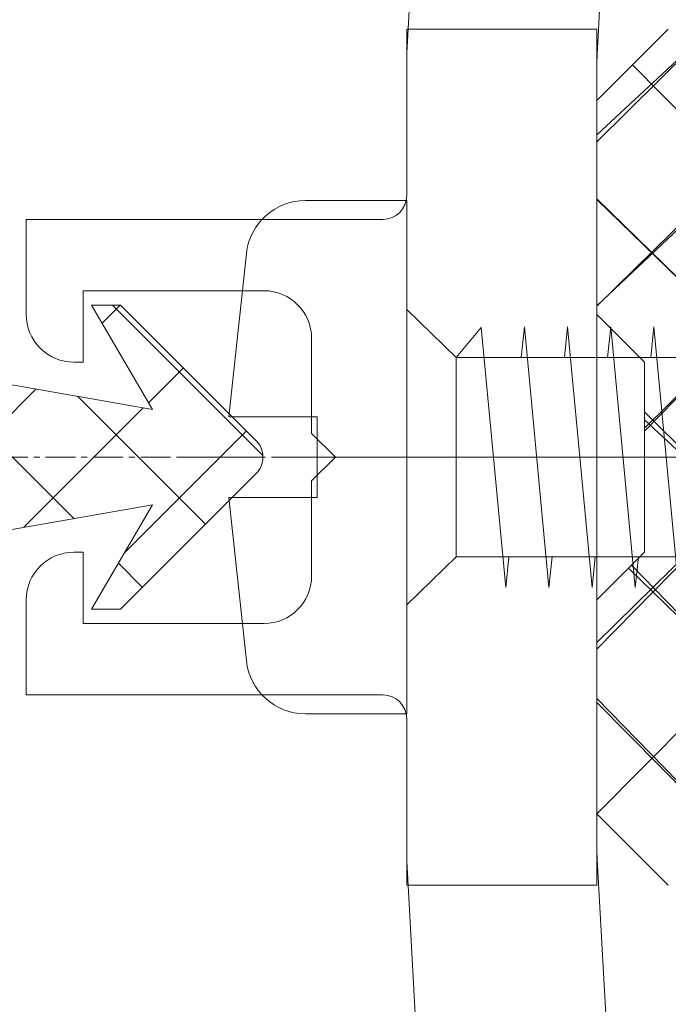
# Model space of a CAD drawing. Header units: inches. Extents: x -647532 to 3008597, y -136987 to 2557681.
# Tile 143 of 153: x 50072 to 50086, y 52551 to 52572. Entities that reach past the tile are written whole.
import ezdxf

# ---------------------------------------------------------------- set-up
doc = ezdxf.new("R2010")
doc.units = ezdxf.units.IN
doc.header["$MEASUREMENT"] = 0
doc.linetypes.add('BIAL-IT1I-KGD-001-IN-DWG-141 LEVEL 2 - OVERALL FIRE EXIT PLAN$0$CENTER', pattern=[2, 1.25, -0.25, 0.25, -0.25])
doc.layers.add('ARCH', color=8, linetype='Continuous')
doc.layers.add('YD-EXTERNAL 1', color=8, linetype='Continuous', lineweight=5)

# ---------------------------------------------------------------- blocks, each defined once
blk = doc.blocks.new('BIAL-IT1I-KGD-001-IN-DWG-141 LEVEL 2 - OVERALL FIRE EXIT PLAN$0$TYPE 2')
at = {"lineweight": -3, "ltscale": 1000}
h = blk.add_hatch(dxfattribs=at)
h.set_pattern_fill('ANSI37', color=256, scale=20, angle=-90.00000000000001, style=0)
h.set_pattern_definition([(315, (-27377983.44784665, 26829446.45019761), (1.767766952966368, 1.767766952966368), []), (44.99999999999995, (-27377983.44784665, 26829446.45019761), (-1.767766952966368, 1.767766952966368), [])])
edge = h.paths.add_edge_path()
edge.add_line((63.5001831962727, 124.5619116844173), (64.50018314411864, 124.5619116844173))
edge.add_ellipse((64.50018314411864, 125.0619116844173), major_axis=(0.3535533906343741, -0.3535533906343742), ratio=0.9999999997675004, start_angle=314.9999999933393, end_angle=494.9999999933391)
edge.add_line((64.50018314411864, 125.5619116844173), (67.00018314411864, 125.5619116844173))
edge.add_ellipse((67.00018314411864, 125.0619116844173), major_axis=(0.3535533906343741, -0.3535533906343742), ratio=0.9999999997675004, start_angle=134.9999999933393, end_angle=314.9999999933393)
edge.add_line((67.00018314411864, 124.5619116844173), (67.50018313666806, 124.5619116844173))
edge.add_ellipse((69.00018313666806, 124.5619116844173), major_axis=(1.060660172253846, 1.060660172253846), ratio=0.9999999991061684, start_angle=134.9999999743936, end_angle=225.0000000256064)
edge.add_line((69.00018313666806, 123.0619116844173), (71.00018313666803, 123.0619116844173))
edge.add_ellipse((71.00018313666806, 124.5619116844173), major_axis=(1.060660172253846, -1.060660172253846), ratio=0.999999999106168, start_angle=314.9999999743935, end_angle=405.0000000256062)
edge.add_line((72.50018313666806, 124.5619116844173), (73.00018314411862, 124.5619116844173))
edge.add_ellipse((73.00018314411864, 125.0619116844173), major_axis=(0.3535533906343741, -0.3535533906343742), ratio=0.9999999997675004, start_angle=314.9999999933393, end_angle=494.9999999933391)
edge.add_line((73.00018314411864, 125.5619116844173), (75.50018313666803, 125.5619116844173))
edge.add_ellipse((75.50018313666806, 125.0619116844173), major_axis=(0.3535533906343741, -0.3535533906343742), ratio=0.9999999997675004, start_angle=134.9999999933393, end_angle=314.9999999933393)
edge.add_line((75.50018313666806, 124.5619116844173), (76.50018313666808, 124.5619116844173))
edge.add_line((76.50018313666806, 124.5619116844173), (76.50018312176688, 120.5619116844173))
edge.add_line((76.5001831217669, 120.5619116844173), (74.98688907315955, 120.5619116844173))
edge.add_ellipse((74.98688907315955, 120.0619116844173), major_axis=(0.3535533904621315, -0.3535533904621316), ratio=1, start_angle=135, end_angle=255.0000000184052)
edge.add_line((74.55387637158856, 119.8119116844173), (75.85291448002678, 117.5619116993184))
edge.add_line((75.85291448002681, 117.5619116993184), (74.1431920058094, 117.5619116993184))
edge.add_line((74.1431920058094, 117.5619116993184), (73.02505196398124, 119.545249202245))
edge.add_ellipse((72.14896168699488, 119.0631021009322), major_axis=(0.7071067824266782, -0.7071067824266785), ratio=0.9999999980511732, start_angle=73.82572674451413, end_angle=209.2398824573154)
edge.add_line((71.18655439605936, 119.334712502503), (70.66745572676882, 117.5619116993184))
edge.add_line((70.66745572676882, 117.5619116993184), (69.3259736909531, 117.5619116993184))
edge.add_line((69.3259736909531, 117.5619116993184), (68.98239804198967, 118.6940810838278))
edge.add_ellipse((68.50018309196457, 118.5619117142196), major_axis=(0.3535533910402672, 0.3535533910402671), ratio=0.9999999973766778, start_angle=-29.67233578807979, end_angle=119.6723666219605)
edge.add_line((68.01796807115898, 118.6940808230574), (67.67439251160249, 117.5619116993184))
edge.add_line((67.67439251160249, 117.5619116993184), (66.32597370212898, 117.5619116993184))
edge.add_line((66.32597370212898, 117.5619116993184), (65.9823981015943, 118.6940809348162))
edge.add_ellipse((65.50018311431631, 118.561911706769), major_axis=(0.3535533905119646, 0.3535533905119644), ratio=0.999999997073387, start_angle=-29.67235256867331, end_angle=119.6723608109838)
edge.add_line((65.01796810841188, 118.6940808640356), (64.67439251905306, 117.5619116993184))
edge.add_line((64.67439251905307, 117.5619116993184), (63.5001831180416, 117.5619116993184))
edge.add_line((63.5001831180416, 117.5619116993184), (63.50018319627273, 124.5619116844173))
edge = h.paths.add_edge_path()
edge.add_line((63.5001831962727, 136.5619116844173), (65.0001831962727, 136.5619116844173))
edge.add_line((65.0001831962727, 136.5619116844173), (66.0001831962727, 135.5619116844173))
edge.add_line((66.0001831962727, 135.5619116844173), (68.5001831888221, 135.5619116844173))
edge.add_line((68.50018318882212, 135.5619116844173), (69.50018318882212, 134.5619116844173))
edge.add_line((69.50018318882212, 134.5619116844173), (69.50018318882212, 133.577283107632))
edge.add_ellipse((70.50018317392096, 131.5617186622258), major_axis=(1.590990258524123, -1.590990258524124), ratio=0.9999999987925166, start_angle=161.3877995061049, end_angle=405.0000000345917)
edge.add_line((72.75018317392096, 131.5617186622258), (72.75018317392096, 132.5617186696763))
edge.add_line((72.75018317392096, 132.5617186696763), (76.50018317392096, 132.5617186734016))
edge.add_line((76.50018317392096, 132.5617186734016), (76.50018317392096, 131.5617186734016))
edge.add_line((76.50018317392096, 131.5617186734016), (91.50018322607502, 131.5617186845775))
edge.add_ellipse((91.50018322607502, 130.0617186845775), major_axis=(1.060660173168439, -1.06066017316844), ratio=0.9999999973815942, start_angle=44.9999997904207, end_angle=134.9999999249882, ccw=False)
edge.add_line((93.00018322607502, 130.0617186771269), (93.0001832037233, 124.0617186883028))
edge.add_ellipse((94.00018320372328, 124.0617186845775), major_axis=(0.7071067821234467, 0.7071067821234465), ratio=0.9999999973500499, start_angle=134.9999999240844, end_angle=225.000000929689)
edge.add_line((94.00018321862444, 123.0617186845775), (94.00018323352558, 114.5617186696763))
edge.add_ellipse((94.0001832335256, 114.0617186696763), major_axis=(0.3535533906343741, -0.3535533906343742), ratio=0.9999999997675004, start_angle=134.9999999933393, end_angle=314.9999999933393)
edge.add_line((94.0001832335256, 113.5617186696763), (97.0001831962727, 113.5617186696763))
edge.add_ellipse((97.0001831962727, 115.5617186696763), major_axis=(1.414213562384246, -1.414213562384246), ratio=0.999999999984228, start_angle=314.9999999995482, end_angle=404.9999997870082)
edge.add_line((99.0001831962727, 115.5617186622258), (99.00018320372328, 117.5617187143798))
edge.add_line((99.00018320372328, 117.5617187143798), (97.00018320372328, 117.5617187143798))
edge.add_ellipse((97.00018320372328, 118.0617187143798), major_axis=(0.3535533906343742, 0.3535533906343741), ratio=0.9999999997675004, start_angle=45.000000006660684, end_angle=225.0000000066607, ccw=False)
edge.add_line((97.00018320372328, 118.5617187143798), (99.00018320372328, 118.5617187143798))
edge.add_line((99.00018320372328, 118.5617187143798), (99.00018320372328, 120.5617187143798))
edge.add_line((99.00018320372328, 120.5617187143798), (97.00018320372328, 120.5617187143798))
edge.add_ellipse((97.00018320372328, 121.0617187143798), major_axis=(0.3535533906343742, 0.3535533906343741), ratio=0.9999999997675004, start_angle=45.000000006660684, end_angle=225.0000000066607, ccw=False)
edge.add_line((97.00018320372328, 121.5617187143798), (99.00018320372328, 121.5617187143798))
edge.add_line((99.00018320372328, 121.5617187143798), (99.00018320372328, 122.5617187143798))
edge.add_ellipse((100.0001832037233, 122.5617187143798), major_axis=(0.7071067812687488, -0.7071067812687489), ratio=0.9999999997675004, start_angle=45.000000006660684, end_angle=225.0000000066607, ccw=False)
edge.add_line((101.0001832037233, 122.5617187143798), (101.0001832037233, 121.5617187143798))
edge.add_line((101.0001832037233, 121.5617187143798), (103.0001832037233, 121.5617187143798))
edge.add_ellipse((103.0001832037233, 121.0617187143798), major_axis=(0.3535533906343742, 0.3535533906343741), ratio=0.9999999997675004, start_angle=-134.9999999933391, end_angle=45.000000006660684, ccw=False)
edge.add_line((103.0001832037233, 120.5617187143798), (101.0001832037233, 120.5617187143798))
edge.add_line((101.0001832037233, 120.5617187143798), (101.0001832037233, 118.5617187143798))
edge.add_line((101.0001832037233, 118.5617187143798), (103.0001832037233, 118.5617187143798))
edge.add_ellipse((103.0001832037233, 118.0617187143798), major_axis=(0.3535533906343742, 0.3535533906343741), ratio=0.9999999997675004, start_angle=-134.9999999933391, end_angle=45.000000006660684, ccw=False)
edge.add_line((103.0001832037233, 117.5617187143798), (101.0001832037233, 117.5617187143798))
edge.add_line((101.0001832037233, 117.5617187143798), (101.0001832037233, 115.5617186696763))
edge.add_ellipse((103.0001832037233, 115.5617186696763), major_axis=(1.414213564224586, -1.414213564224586), ratio=0.9999999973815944, start_angle=225.0000000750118, end_angle=314.9999999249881)
edge.add_line((103.0001832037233, 113.5617186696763), (106.0001832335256, 113.5617186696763))
edge.add_ellipse((106.0001838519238, 114.0617186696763), major_axis=(0.3535533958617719, -0.353553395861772), ratio=0.999999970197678, start_angle=314.9999282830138, end_angle=495.0000734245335)
edge.add_line((106.0001832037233, 114.5617186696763), (106.0001831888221, 123.0617186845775))
edge.add_ellipse((106.0001832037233, 124.0617186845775), major_axis=(0.7071067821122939, 0.7071067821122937), ratio=0.9999999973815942, start_angle=224.9999992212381, end_angle=314.9999994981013)
edge.add_line((107.0001832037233, 124.0617186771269), (107.0001832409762, 130.0617186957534))
edge.add_ellipse((108.5001832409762, 130.0617186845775), major_axis=(1.060660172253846, -1.060660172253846), ratio=0.9999999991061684, start_angle=134.9999999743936, end_angle=224.9999995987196, ccw=False)
edge.add_line((108.5001832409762, 131.5617186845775), (123.5001832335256, 131.5617186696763))
edge.add_line((123.5001832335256, 131.5617186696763), (123.5001832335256, 132.5617186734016))
edge.add_line((123.5001832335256, 132.5617186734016), (127.2501832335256, 132.5617186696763))
edge.add_line((127.2501832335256, 132.5617186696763), (127.2501832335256, 131.5617186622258))
edge.add_ellipse((129.5001832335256, 131.5617186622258), major_axis=(1.590990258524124, 1.590990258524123), ratio=0.9999999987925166, start_angle=134.9999999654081, end_angle=378.612200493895)
edge.add_line((130.5001832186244, 133.577283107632), (130.5001832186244, 134.5619116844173))
edge.add_line((130.5001832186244, 134.5619116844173), (131.5001832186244, 135.5619116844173))
edge.add_line((131.5001832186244, 135.5619116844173), (134.0001832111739, 135.5619116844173))
edge.add_line((134.0001832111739, 135.5619116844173), (135.0001832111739, 136.5619116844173))
edge.add_line((135.0001832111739, 136.5619116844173), (136.5001832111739, 136.5619116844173))
edge.add_line((136.5001832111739, 136.5619116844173), (136.5001832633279, 125.5619116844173))
edge.add_line((136.5001832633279, 125.5619116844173), (135.5001832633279, 125.5619116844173))
edge.add_line((135.5001832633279, 125.5619116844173), (132.5001832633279, 125.5619116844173))
edge.add_ellipse((131.0001832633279, 125.5619116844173), major_axis=(1.060660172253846, 1.060660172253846), ratio=0.9999999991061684, start_angle=-45.00000002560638, end_angle=45.00000002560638)
edge.add_line((131.0001832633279, 127.0619116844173), (129.0001832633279, 127.0619116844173))
edge.add_ellipse((129.0001832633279, 125.5619116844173), major_axis=(1.060660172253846, -1.060660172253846), ratio=0.999999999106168, start_angle=134.9999999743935, end_angle=225.0000000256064)
edge.add_line((127.5001832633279, 125.5619116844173), (123.5001832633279, 125.5619116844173))
edge.add_line((123.5001832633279, 125.5619116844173), (123.5001832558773, 127.5618151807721))
edge.add_ellipse((121.5002797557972, 127.5618151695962), major_axis=(1.41414532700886, -1.414145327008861), ratio=0.999999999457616, start_angle=45.00000033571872, end_angle=134.999999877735)
edge.add_line((121.5002797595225, 129.5617186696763), (109.7072899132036, 129.5617186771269))
edge.add_line((109.7072899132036, 129.5617186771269), (109.3541500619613, 129.9148585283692))
edge.add_ellipse((108.9996314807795, 129.562272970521), major_axis=(0.002760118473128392, 0.4999925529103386), ratio=0.999999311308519, start_angle=-44.84036206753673, end_angle=134.7895539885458)
edge.add_line((108.6428428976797, 129.2119846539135), (108.6428266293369, 129.2119683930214))
edge.add_line((108.6428266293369, 129.2119683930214), (109.0001831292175, 128.8546118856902))
edge.add_line((109.0001831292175, 128.8546118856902), (109.0001832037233, 112.0919117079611))
edge.add_line((109.0001832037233, 112.0919117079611), (107.5001832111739, 110.5919117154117))
edge.add_line((107.5001832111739, 110.5919117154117), (103.0001832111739, 110.5919117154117))
edge.add_line((103.0001832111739, 110.5919117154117), (102.0001831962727, 111.5919117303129))
edge.add_line((102.0001831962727, 111.5919117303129), (98.00018322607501, 111.5919117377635))
edge.add_line((98.00018322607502, 111.5919117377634), (97.00018319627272, 110.5919117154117))
edge.add_line((97.0001831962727, 110.5919117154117), (92.5001831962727, 110.5919117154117))
edge.add_line((92.5001831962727, 110.5919117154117), (91.0001831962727, 112.0919117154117))
edge.add_line((91.0001831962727, 112.0919117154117), (91.0001832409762, 128.8546117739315))
edge.add_line((91.00018324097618, 128.8546117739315), (91.35753985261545, 129.2119683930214))
edge.add_line((91.35753985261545, 129.2119683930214), (91.3575235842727, 129.2119846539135))
edge.add_ellipse((91.00073500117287, 129.562272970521), major_axis=(0.002760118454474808, -0.4999925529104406), ratio=0.9999993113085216, start_angle=45.21044601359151, end_angle=224.8403620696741)
edge.add_line((90.6462164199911, 129.9148585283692), (90.29307656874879, 129.5617186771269))
edge.add_line((90.2930765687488, 129.5617186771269), (78.50008672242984, 129.5617186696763))
edge.add_ellipse((78.50008672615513, 127.5618151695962), major_axis=(1.414145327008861, 1.41414532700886), ratio=0.999999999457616, start_angle=45.00000012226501, end_angle=134.999999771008)
edge.add_line((76.50018322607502, 127.5618151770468), (76.50018321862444, 125.5619116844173))
edge.add_line((76.50018321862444, 125.5619116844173), (75.50018313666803, 125.5619116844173))
edge.add_line((75.50018313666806, 125.5619116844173), (72.50018314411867, 125.5619116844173))
edge.add_ellipse((71.00018314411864, 125.5619116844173), major_axis=(1.060660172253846, 1.060660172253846), ratio=0.9999999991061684, start_angle=-45.00000002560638, end_angle=45.00000002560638)
edge.add_line((71.00018314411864, 127.0619116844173), (69.00018314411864, 127.0619116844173))
edge.add_ellipse((69.00018314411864, 125.5619116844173), major_axis=(1.060660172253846, -1.060660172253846), ratio=0.999999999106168, start_angle=134.9999999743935, end_angle=225.0000000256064)
edge.add_line((67.50018314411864, 125.5619116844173), (67.00018314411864, 125.5619116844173))
edge.add_line((67.00018314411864, 125.5619116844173), (64.50018320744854, 125.5619116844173))
edge.add_line((64.50018320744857, 125.5619116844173), (63.50018314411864, 125.5619116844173))
edge.add_line((63.50018314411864, 125.5619116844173), (63.50018319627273, 136.5619116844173))
edge = h.paths.add_edge_path()
edge.add_line((123.5001832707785, 124.5619116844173), (124.5001832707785, 124.5619116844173))
edge.add_ellipse((124.5001832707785, 125.0619116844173), major_axis=(0.3535533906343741, -0.3535533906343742), ratio=0.9999999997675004, start_angle=314.9999999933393, end_angle=494.9999999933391)
edge.add_line((124.5001832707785, 125.5619116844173), (127.0001832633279, 125.5619116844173))
edge.add_ellipse((127.0001832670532, 125.061911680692), major_axis=(0.3535533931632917, -0.3535533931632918), ratio=0.9999999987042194, start_angle=135.0000003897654, end_angle=224.9906755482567)
edge.add_ellipse((127.0001832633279, 125.0619116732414), major_axis=(0.3535533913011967, 0.3535533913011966), ratio=0.9999999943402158, start_angle=134.9906744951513, end_angle=225.0000001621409)
edge.add_line((127.0001832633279, 124.5619116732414), (127.5001832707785, 124.5619116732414))
edge.add_ellipse((129.0001832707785, 124.5619116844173), major_axis=(1.060660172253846, 1.060660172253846), ratio=0.9999999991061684, start_angle=135.0000004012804, end_angle=225.0000000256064)
edge.add_line((129.0001832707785, 123.0619116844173), (131.0001832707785, 123.0619116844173))
edge.add_ellipse((131.0001832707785, 124.5619116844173), major_axis=(1.060660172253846, -1.060660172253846), ratio=0.999999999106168, start_angle=314.9999999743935, end_angle=405.0000000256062)
edge.add_line((132.5001832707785, 124.5619116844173), (133.0001832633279, 124.5619116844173))
edge.add_ellipse((133.0001832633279, 125.0619116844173), major_axis=(0.3535533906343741, -0.3535533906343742), ratio=0.9999999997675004, start_angle=314.9999999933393, end_angle=494.9999999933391)
edge.add_line((133.0001832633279, 125.5619116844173), (135.5001832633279, 125.5619116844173))
edge.add_ellipse((135.5001832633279, 125.0619116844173), major_axis=(0.3535533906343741, -0.3535533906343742), ratio=0.9999999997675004, start_angle=134.9999999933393, end_angle=314.9999999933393)
edge.add_line((135.5001832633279, 124.5619116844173), (136.5001832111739, 124.5619116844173))
edge.add_line((136.5001832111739, 124.5619116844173), (136.500183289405, 117.5619116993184))
edge.add_line((136.500183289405, 117.5619116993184), (135.3259738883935, 117.5619116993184))
edge.add_line((135.3259738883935, 117.5619116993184), (134.9823982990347, 118.6940808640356))
edge.add_ellipse((134.5001832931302, 118.561911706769), major_axis=(0.3535533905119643, -0.3535533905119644), ratio=0.999999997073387, start_angle=60.32763918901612, end_angle=209.6723525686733)
edge.add_line((134.0179683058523, 118.6940809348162), (133.6743927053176, 117.5619116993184))
edge.add_line((133.6743927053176, 117.5619116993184), (132.3259738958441, 117.5619116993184))
edge.add_line((132.3259738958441, 117.5619116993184), (131.9823983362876, 118.6940808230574))
edge.add_ellipse((131.500183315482, 118.5619117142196), major_axis=(0.3535533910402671, -0.3535533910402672), ratio=0.9999999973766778, start_angle=60.32763337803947, end_angle=209.6723357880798)
edge.add_line((131.0179683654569, 118.6940810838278), (130.6743927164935, 117.5619116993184))
edge.add_line((130.6743927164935, 117.5619116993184), (129.3329106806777, 117.5619116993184))
edge.add_line((129.3329106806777, 117.5619116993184), (128.8138120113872, 119.334712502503))
edge.add_ellipse((127.8514047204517, 119.0631021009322), major_axis=(0.7071067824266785, 0.7071067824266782), ratio=0.9999999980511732, start_angle=-29.23988245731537, end_angle=106.1742732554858)
edge.add_line((126.9753144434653, 119.545249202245), (125.8571744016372, 117.5619116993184))
edge.add_line((125.8571744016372, 117.5619116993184), (124.1474519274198, 117.5619116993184))
edge.add_line((124.1474519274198, 117.5619116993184), (125.446490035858, 119.8119116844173))
edge.add_ellipse((125.013477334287, 120.0619116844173), major_axis=(0.3535533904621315, -0.3535533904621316), ratio=1, start_angle=14.99999998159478, end_angle=135)
edge.add_line((125.013477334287, 120.5619116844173), (123.5001832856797, 120.5619116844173))
edge.add_line((123.5001832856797, 120.5619116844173), (123.5001832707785, 124.5619116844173))
h = blk.add_hatch(dxfattribs=at)
h.set_pattern_fill('ANSI37', color=256, scale=20, angle=-90.00000000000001, style=0)
h.set_pattern_definition([(315, (-27377983.44784666, 26829446.45019761), (1.767766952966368, 1.767766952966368), []), (44.99999999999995, (-27377983.44784666, 26829446.45019761), (-1.767766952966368, 1.767766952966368), [])])
edge = h.paths.add_edge_path()
edge.add_line((63.50018319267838, 124.5619116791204), (64.50018314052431, 124.5619116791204))
edge.add_ellipse((64.50018314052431, 125.0619116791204), major_axis=(0.3535533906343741, -0.3535533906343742), ratio=0.9999999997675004, start_angle=314.9999999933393, end_angle=494.9999999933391)
edge.add_line((64.50018314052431, 125.5619116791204), (67.00018314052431, 125.5619116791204))
edge.add_ellipse((67.00018314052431, 125.0619116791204), major_axis=(0.3535533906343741, -0.3535533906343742), ratio=0.9999999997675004, start_angle=134.9999999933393, end_angle=314.9999999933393)
edge.add_line((67.00018314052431, 124.5619116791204), (67.50018313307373, 124.5619116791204))
edge.add_ellipse((69.00018313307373, 124.5619116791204), major_axis=(1.060660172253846, 1.060660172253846), ratio=0.9999999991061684, start_angle=134.9999999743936, end_angle=225.0000000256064)
edge.add_line((69.00018313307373, 123.0619116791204), (71.0001831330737, 123.0619116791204))
edge.add_ellipse((71.00018313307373, 124.5619116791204), major_axis=(1.060660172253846, -1.060660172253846), ratio=0.999999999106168, start_angle=314.9999999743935, end_angle=405.0000000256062)
edge.add_line((72.50018313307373, 124.5619116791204), (73.0001831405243, 124.5619116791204))
edge.add_ellipse((73.00018314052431, 125.0619116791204), major_axis=(0.3535533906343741, -0.3535533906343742), ratio=0.9999999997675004, start_angle=314.9999999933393, end_angle=494.9999999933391)
edge.add_line((73.00018314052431, 125.5619116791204), (75.5001831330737, 125.5619116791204))
edge.add_ellipse((75.50018313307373, 125.0619116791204), major_axis=(0.3535533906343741, -0.3535533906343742), ratio=0.9999999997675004, start_angle=134.9999999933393, end_angle=314.9999999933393)
edge.add_line((75.50018313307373, 124.5619116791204), (76.50018313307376, 124.5619116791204))
edge.add_line((76.50018313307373, 124.5619116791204), (76.50018311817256, 120.5619116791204))
edge.add_line((76.50018311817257, 120.5619116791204), (74.98688906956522, 120.5619116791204))
edge.add_ellipse((74.98688906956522, 120.0619116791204), major_axis=(0.3535533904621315, -0.3535533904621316), ratio=1, start_angle=135, end_angle=255.0000000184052)
edge.add_line((74.55387636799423, 119.8119116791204), (75.85291447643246, 117.5619116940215))
edge.add_line((75.85291447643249, 117.5619116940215), (74.14319200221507, 117.5619116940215))
edge.add_line((74.14319200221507, 117.5619116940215), (73.02505196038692, 119.5452491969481))
edge.add_ellipse((72.14896168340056, 119.0631020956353), major_axis=(0.7071067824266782, -0.7071067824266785), ratio=0.9999999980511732, start_angle=73.82572674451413, end_angle=209.2398824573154)
edge.add_line((71.18655439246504, 119.3347124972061), (70.6674557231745, 117.5619116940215))
edge.add_line((70.6674557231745, 117.5619116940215), (69.32597368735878, 117.5619116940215))
edge.add_line((69.32597368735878, 117.5619116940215), (68.98239803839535, 118.6940810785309))
edge.add_ellipse((68.50018308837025, 118.5619117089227), major_axis=(0.3535533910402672, 0.3535533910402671), ratio=0.9999999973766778, start_angle=-29.67233578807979, end_angle=119.6723666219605)
edge.add_line((68.01796806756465, 118.6940808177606), (67.67439250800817, 117.5619116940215))
edge.add_line((67.67439250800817, 117.5619116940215), (66.32597369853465, 117.5619116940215))
edge.add_line((66.32597369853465, 117.5619116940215), (65.98239809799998, 118.6940809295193))
edge.add_ellipse((65.50018311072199, 118.5619117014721), major_axis=(0.3535533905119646, 0.3535533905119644), ratio=0.999999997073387, start_angle=-29.67235256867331, end_angle=119.6723608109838)
edge.add_line((65.01796810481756, 118.6940808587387), (64.67439251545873, 117.5619116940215))
edge.add_line((64.67439251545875, 117.5619116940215), (63.50018311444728, 117.5619116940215))
edge.add_line((63.50018311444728, 117.5619116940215), (63.50018319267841, 124.5619116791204))
edge = h.paths.add_edge_path()
edge.add_line((63.50018319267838, 136.5619116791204), (65.00018319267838, 136.5619116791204))
edge.add_line((65.00018319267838, 136.5619116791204), (66.00018319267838, 135.5619116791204))
edge.add_line((66.00018319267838, 135.5619116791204), (68.50018318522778, 135.5619116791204))
edge.add_line((68.5001831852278, 135.5619116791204), (69.5001831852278, 134.5619116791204))
edge.add_line((69.5001831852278, 134.5619116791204), (69.5001831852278, 133.5772831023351))
edge.add_ellipse((70.50018317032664, 131.5617186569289), major_axis=(1.590990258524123, -1.590990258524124), ratio=0.9999999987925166, start_angle=161.3877995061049, end_angle=405.0000000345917)
edge.add_line((72.75018317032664, 131.5617186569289), (72.75018317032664, 132.5617186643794))
edge.add_line((72.75018317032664, 132.5617186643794), (76.50018317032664, 132.5617186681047))
edge.add_line((76.50018317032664, 132.5617186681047), (76.50018317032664, 131.5617186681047))
edge.add_line((76.50018317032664, 131.5617186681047), (91.5001832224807, 131.5617186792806))
edge.add_ellipse((91.5001832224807, 130.0617186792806), major_axis=(1.060660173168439, -1.06066017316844), ratio=0.9999999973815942, start_angle=44.9999997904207, end_angle=134.9999999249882, ccw=False)
edge.add_line((93.0001832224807, 130.06171867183), (93.00018320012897, 124.0617186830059))
edge.add_ellipse((94.00018320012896, 124.0617186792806), major_axis=(0.7071067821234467, 0.7071067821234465), ratio=0.9999999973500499, start_angle=134.9999999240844, end_angle=225.000000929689)
edge.add_line((94.00018321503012, 123.0617186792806), (94.00018322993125, 114.5617186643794))
edge.add_ellipse((94.00018322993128, 114.0617186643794), major_axis=(0.3535533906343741, -0.3535533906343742), ratio=0.9999999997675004, start_angle=134.9999999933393, end_angle=314.9999999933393)
edge.add_line((94.00018322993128, 113.5617186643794), (97.00018319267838, 113.5617186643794))
edge.add_ellipse((97.00018319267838, 115.5617186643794), major_axis=(1.414213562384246, -1.414213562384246), ratio=0.999999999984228, start_angle=314.9999999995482, end_angle=404.9999997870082)
edge.add_line((99.00018319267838, 115.5617186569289), (99.00018320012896, 117.5617187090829))
edge.add_line((99.00018320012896, 117.5617187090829), (97.00018320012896, 117.5617187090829))
edge.add_ellipse((97.00018320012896, 118.0617187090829), major_axis=(0.3535533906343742, 0.3535533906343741), ratio=0.9999999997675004, start_angle=45.000000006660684, end_angle=225.0000000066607, ccw=False)
edge.add_line((97.00018320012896, 118.5617187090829), (99.00018320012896, 118.5617187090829))
edge.add_line((99.00018320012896, 118.5617187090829), (99.00018320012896, 120.5617187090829))
edge.add_line((99.00018320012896, 120.5617187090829), (97.00018320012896, 120.5617187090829))
edge.add_ellipse((97.00018320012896, 121.0617187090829), major_axis=(0.3535533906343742, 0.3535533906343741), ratio=0.9999999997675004, start_angle=45.000000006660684, end_angle=225.0000000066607, ccw=False)
edge.add_line((97.00018320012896, 121.5617187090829), (99.00018320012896, 121.5617187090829))
edge.add_line((99.00018320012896, 121.5617187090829), (99.00018320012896, 122.5617187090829))
edge.add_ellipse((100.000183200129, 122.5617187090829), major_axis=(0.7071067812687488, -0.7071067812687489), ratio=0.9999999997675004, start_angle=45.000000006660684, end_angle=225.0000000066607, ccw=False)
edge.add_line((101.000183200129, 122.5617187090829), (101.000183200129, 121.5617187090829))
edge.add_line((101.000183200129, 121.5617187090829), (103.000183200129, 121.5617187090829))
edge.add_ellipse((103.000183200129, 121.0617187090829), major_axis=(0.3535533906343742, 0.3535533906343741), ratio=0.9999999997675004, start_angle=-134.9999999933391, end_angle=45.000000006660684, ccw=False)
edge.add_line((103.000183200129, 120.5617187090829), (101.000183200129, 120.5617187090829))
edge.add_line((101.000183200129, 120.5617187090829), (101.000183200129, 118.5617187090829))
edge.add_line((101.000183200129, 118.5617187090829), (103.000183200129, 118.5617187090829))
edge.add_ellipse((103.000183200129, 118.0617187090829), major_axis=(0.3535533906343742, 0.3535533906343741), ratio=0.9999999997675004, start_angle=-134.9999999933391, end_angle=45.000000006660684, ccw=False)
edge.add_line((103.000183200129, 117.5617187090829), (101.000183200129, 117.5617187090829))
edge.add_line((101.000183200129, 117.5617187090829), (101.000183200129, 115.5617186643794))
edge.add_ellipse((103.000183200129, 115.5617186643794), major_axis=(1.414213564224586, -1.414213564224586), ratio=0.9999999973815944, start_angle=225.0000000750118, end_angle=314.9999999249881)
edge.add_line((103.000183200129, 113.5617186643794), (106.0001832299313, 113.5617186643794))
edge.add_ellipse((106.0001838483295, 114.0617186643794), major_axis=(0.3535533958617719, -0.353553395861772), ratio=0.999999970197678, start_angle=314.9999282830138, end_angle=495.0000734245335)
edge.add_line((106.000183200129, 114.5617186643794), (106.0001831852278, 123.0617186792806))
edge.add_ellipse((106.000183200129, 124.0617186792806), major_axis=(0.7071067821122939, 0.7071067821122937), ratio=0.9999999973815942, start_angle=224.9999992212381, end_angle=314.9999994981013)
edge.add_line((107.000183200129, 124.06171867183), (107.0001832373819, 130.0617186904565))
edge.add_ellipse((108.5001832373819, 130.0617186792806), major_axis=(1.060660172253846, -1.060660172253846), ratio=0.9999999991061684, start_angle=134.9999999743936, end_angle=224.9999995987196, ccw=False)
edge.add_line((108.5001832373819, 131.5617186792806), (123.5001832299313, 131.5617186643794))
edge.add_line((123.5001832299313, 131.5617186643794), (123.5001832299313, 132.5617186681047))
edge.add_line((123.5001832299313, 132.5617186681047), (127.2501832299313, 132.5617186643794))
edge.add_line((127.2501832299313, 132.5617186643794), (127.2501832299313, 131.5617186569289))
edge.add_ellipse((129.5001832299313, 131.5617186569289), major_axis=(1.590990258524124, 1.590990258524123), ratio=0.9999999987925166, start_angle=134.9999999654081, end_angle=378.612200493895)
edge.add_line((130.5001832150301, 133.5772831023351), (130.5001832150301, 134.5619116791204))
edge.add_line((130.5001832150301, 134.5619116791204), (131.5001832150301, 135.5619116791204))
edge.add_line((131.5001832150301, 135.5619116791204), (134.0001832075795, 135.5619116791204))
edge.add_line((134.0001832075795, 135.5619116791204), (135.0001832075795, 136.5619116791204))
edge.add_line((135.0001832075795, 136.5619116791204), (136.5001832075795, 136.5619116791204))
edge.add_line((136.5001832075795, 136.5619116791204), (136.5001832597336, 125.5619116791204))
edge.add_line((136.5001832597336, 125.5619116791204), (135.5001832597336, 125.5619116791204))
edge.add_line((135.5001832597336, 125.5619116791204), (132.5001832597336, 125.5619116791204))
edge.add_ellipse((131.0001832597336, 125.5619116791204), major_axis=(1.060660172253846, 1.060660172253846), ratio=0.9999999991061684, start_angle=-45.00000002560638, end_angle=45.00000002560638)
edge.add_line((131.0001832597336, 127.0619116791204), (129.0001832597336, 127.0619116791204))
edge.add_ellipse((129.0001832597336, 125.5619116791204), major_axis=(1.060660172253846, -1.060660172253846), ratio=0.999999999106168, start_angle=134.9999999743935, end_angle=225.0000000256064)
edge.add_line((127.5001832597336, 125.5619116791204), (123.5001832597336, 125.5619116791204))
edge.add_line((123.5001832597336, 125.5619116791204), (123.500183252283, 127.5618151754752))
edge.add_ellipse((121.5002797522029, 127.5618151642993), major_axis=(1.41414532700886, -1.414145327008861), ratio=0.999999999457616, start_angle=45.00000033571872, end_angle=134.999999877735)
edge.add_line((121.5002797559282, 129.5617186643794), (109.7072899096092, 129.56171867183))
edge.add_line((109.7072899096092, 129.56171867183), (109.3541500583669, 129.9148585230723))
edge.add_ellipse((108.9996314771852, 129.5622729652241), major_axis=(0.002760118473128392, 0.4999925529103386), ratio=0.999999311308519, start_angle=-44.84036206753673, end_angle=134.7895539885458)
edge.add_line((108.6428428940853, 129.2119846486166), (108.6428266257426, 129.2119683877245))
edge.add_line((108.6428266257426, 129.2119683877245), (109.0001831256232, 128.8546118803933))
edge.add_line((109.0001831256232, 128.8546118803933), (109.000183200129, 112.0919117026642))
edge.add_line((109.000183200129, 112.0919117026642), (107.5001832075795, 110.5919117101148))
edge.add_line((107.5001832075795, 110.5919117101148), (103.0001832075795, 110.5919117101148))
edge.add_line((103.0001832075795, 110.5919117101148), (102.0001831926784, 111.591911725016))
edge.add_line((102.0001831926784, 111.591911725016), (98.00018322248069, 111.5919117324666))
edge.add_line((98.0001832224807, 111.5919117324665), (97.00018319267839, 110.5919117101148))
edge.add_line((97.00018319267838, 110.5919117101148), (92.50018319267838, 110.5919117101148))
edge.add_line((92.50018319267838, 110.5919117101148), (91.00018319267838, 112.0919117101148))
edge.add_line((91.00018319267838, 112.0919117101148), (91.00018323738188, 128.8546117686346))
edge.add_line((91.00018323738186, 128.8546117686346), (91.35753984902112, 129.2119683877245))
edge.add_line((91.35753984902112, 129.2119683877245), (91.35752358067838, 129.2119846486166))
edge.add_ellipse((91.00073499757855, 129.5622729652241), major_axis=(0.002760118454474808, -0.4999925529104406), ratio=0.9999993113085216, start_angle=45.21044601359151, end_angle=224.8403620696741)
edge.add_line((90.64621641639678, 129.9148585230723), (90.29307656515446, 129.56171867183))
edge.add_line((90.29307656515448, 129.56171867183), (78.50008671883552, 129.5617186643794))
edge.add_ellipse((78.50008672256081, 127.5618151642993), major_axis=(1.414145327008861, 1.41414532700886), ratio=0.999999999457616, start_angle=45.00000012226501, end_angle=134.999999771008)
edge.add_line((76.5001832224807, 127.5618151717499), (76.50018321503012, 125.5619116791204))
edge.add_line((76.50018321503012, 125.5619116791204), (75.5001831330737, 125.5619116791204))
edge.add_line((75.50018313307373, 125.5619116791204), (72.50018314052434, 125.5619116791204))
edge.add_ellipse((71.00018314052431, 125.5619116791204), major_axis=(1.060660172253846, 1.060660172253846), ratio=0.9999999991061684, start_angle=-45.00000002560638, end_angle=45.00000002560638)
edge.add_line((71.00018314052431, 127.0619116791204), (69.00018314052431, 127.0619116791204))
edge.add_ellipse((69.00018314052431, 125.5619116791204), major_axis=(1.060660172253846, -1.060660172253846), ratio=0.999999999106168, start_angle=134.9999999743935, end_angle=225.0000000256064)
edge.add_line((67.50018314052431, 125.5619116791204), (67.00018314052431, 125.5619116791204))
edge.add_line((67.00018314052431, 125.5619116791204), (64.50018320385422, 125.5619116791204))
edge.add_line((64.50018320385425, 125.5619116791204), (63.50018314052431, 125.5619116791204))
edge.add_line((63.50018314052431, 125.5619116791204), (63.50018319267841, 136.5619116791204))
edge = h.paths.add_edge_path()
edge.add_line((123.5001832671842, 124.5619116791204), (124.5001832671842, 124.5619116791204))
edge.add_ellipse((124.5001832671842, 125.0619116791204), major_axis=(0.3535533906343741, -0.3535533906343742), ratio=0.9999999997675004, start_angle=314.9999999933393, end_angle=494.9999999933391)
edge.add_line((124.5001832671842, 125.5619116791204), (127.0001832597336, 125.5619116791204))
edge.add_ellipse((127.0001832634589, 125.0619116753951), major_axis=(0.3535533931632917, -0.3535533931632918), ratio=0.9999999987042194, start_angle=135.0000003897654, end_angle=224.9906755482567)
edge.add_ellipse((127.0001832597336, 125.0619116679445), major_axis=(0.3535533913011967, 0.3535533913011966), ratio=0.9999999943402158, start_angle=134.9906744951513, end_angle=225.0000001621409)
edge.add_line((127.0001832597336, 124.5619116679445), (127.5001832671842, 124.5619116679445))
edge.add_ellipse((129.0001832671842, 124.5619116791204), major_axis=(1.060660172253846, 1.060660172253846), ratio=0.9999999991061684, start_angle=135.0000004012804, end_angle=225.0000000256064)
edge.add_line((129.0001832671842, 123.0619116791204), (131.0001832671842, 123.0619116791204))
edge.add_ellipse((131.0001832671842, 124.5619116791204), major_axis=(1.060660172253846, -1.060660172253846), ratio=0.999999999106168, start_angle=314.9999999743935, end_angle=405.0000000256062)
edge.add_line((132.5001832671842, 124.5619116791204), (133.0001832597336, 124.5619116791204))
edge.add_ellipse((133.0001832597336, 125.0619116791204), major_axis=(0.3535533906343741, -0.3535533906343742), ratio=0.9999999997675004, start_angle=314.9999999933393, end_angle=494.9999999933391)
edge.add_line((133.0001832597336, 125.5619116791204), (135.5001832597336, 125.5619116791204))
edge.add_ellipse((135.5001832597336, 125.0619116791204), major_axis=(0.3535533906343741, -0.3535533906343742), ratio=0.9999999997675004, start_angle=134.9999999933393, end_angle=314.9999999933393)
edge.add_line((135.5001832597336, 124.5619116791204), (136.5001832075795, 124.5619116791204))
edge.add_line((136.5001832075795, 124.5619116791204), (136.5001832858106, 117.5619116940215))
edge.add_line((136.5001832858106, 117.5619116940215), (135.3259738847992, 117.5619116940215))
edge.add_line((135.3259738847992, 117.5619116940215), (134.9823982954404, 118.6940808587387))
edge.add_ellipse((134.5001832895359, 118.5619117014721), major_axis=(0.3535533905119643, -0.3535533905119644), ratio=0.999999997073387, start_angle=60.32763918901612, end_angle=209.6723525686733)
edge.add_line((134.0179683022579, 118.6940809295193), (133.6743927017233, 117.5619116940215))
edge.add_line((133.6743927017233, 117.5619116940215), (132.3259738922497, 117.5619116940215))
edge.add_line((132.3259738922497, 117.5619116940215), (131.9823983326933, 118.6940808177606))
edge.add_ellipse((131.5001833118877, 118.5619117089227), major_axis=(0.3535533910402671, -0.3535533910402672), ratio=0.9999999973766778, start_angle=60.32763337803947, end_angle=209.6723357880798)
edge.add_line((131.0179683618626, 118.6940810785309), (130.6743927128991, 117.5619116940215))
edge.add_line((130.6743927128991, 117.5619116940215), (129.3329106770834, 117.5619116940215))
edge.add_line((129.3329106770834, 117.5619116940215), (128.8138120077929, 119.3347124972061))
edge.add_ellipse((127.8514047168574, 119.0631020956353), major_axis=(0.7071067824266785, 0.7071067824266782), ratio=0.9999999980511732, start_angle=-29.23988245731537, end_angle=106.1742732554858)
edge.add_line((126.975314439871, 119.5452491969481), (125.8571743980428, 117.5619116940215))
edge.add_line((125.8571743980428, 117.5619116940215), (124.1474519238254, 117.5619116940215))
edge.add_line((124.1474519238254, 117.5619116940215), (125.4464900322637, 119.8119116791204))
edge.add_ellipse((125.0134773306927, 120.0619116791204), major_axis=(0.3535533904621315, -0.3535533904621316), ratio=1, start_angle=14.99999998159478, end_angle=135)
edge.add_line((125.0134773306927, 120.5619116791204), (123.5001832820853, 120.5619116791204))
edge.add_line((123.5001832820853, 120.5619116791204), (123.5001832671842, 124.5619116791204))
at = {"linetype": 'BIAL-IT1I-KGD-001-IN-DWG-141 LEVEL 2 - OVERALL FIRE EXIT PLAN$0$CENTER', "ltscale": 0.5}
blk.add_line((100.0001832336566, 9.791008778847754e-06), (100.0001832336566, 249.34303274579), dxfattribs=at)
at = {"linetype": 'BIAL-IT1I-KGD-001-IN-DWG-141 LEVEL 2 - OVERALL FIRE EXIT PLAN$0$CENTER'}
blk.add_line((100.0001832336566, 101.7850896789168), (100.0001832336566, 134.4178950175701), dxfattribs=at)
blk.add_line((100.0001832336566, 101.7850896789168), (100.0001832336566, 134.4178950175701), dxfattribs=at)
for p, q in [((97.90468323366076, 107.6335783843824), (97.90468323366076, 130.157836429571)), ((97.90468323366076, 107.6335783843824), (97.90468323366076, 130.157836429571)), ((102.0956832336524, 107.6335783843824), (102.0956832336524, 130.157836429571)), ((102.0956832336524, 107.6335783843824), (102.0956832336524, 130.157836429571)), ((100.0001832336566, 104.0919117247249), (100.0001832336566, 115.8121575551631)), ((97.25698323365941, 111.7893682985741), (102.7433832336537, 112.3038050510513)), ((97.25698323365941, 111.7893682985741), (102.7433832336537, 112.3038050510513)), ((97.90468323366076, 111.7219370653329), (97.25698323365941, 111.7893682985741)), ((97.90468323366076, 111.7219370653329), (97.25698323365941, 111.7893682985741)), ((102.7433832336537, 111.3966650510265), (102.0956832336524, 111.4623505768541)), ((102.7433832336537, 111.3966650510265), (102.0956832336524, 111.4623505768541)), ((77.9724482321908, 111.3496206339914), (91.52806795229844, 110.5965306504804)), ((97.25698323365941, 110.8822282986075), (102.7433832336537, 111.3966650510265)), ((97.25698323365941, 110.8822282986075), (102.7433832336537, 111.3966650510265)), ((122.0279182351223, 111.3496206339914), (108.4722985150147, 110.5965306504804)), ((97.90468323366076, 110.8147970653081), (97.25698323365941, 110.8822282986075)), ((97.90468323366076, 110.8147970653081), (97.25698323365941, 110.8822282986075)), ((108.3058884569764, 110.5919117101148), (91.00018324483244, 110.5919117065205)), ((91.00018324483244, 110.5919117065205), (91.00018322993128, 106.5919117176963)), ((91.69447801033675, 110.5919117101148), (109.0001832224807, 110.5919117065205)), ((97.21343276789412, 110.5919117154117), (92.5001831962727, 110.5919117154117)), ((97.2134327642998, 110.5919117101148), (92.50018319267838, 110.5919117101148)), ((100.0001832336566, 104.0919117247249), (100.0001832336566, 110.5919117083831)), ((107.5001832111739, 110.5919117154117), (103.0001832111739, 110.5919117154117)), ((107.5001832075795, 110.5919117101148), (103.0001832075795, 110.5919117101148)), ((109.0001832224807, 110.5919117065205), (109.0001832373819, 106.5919117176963)), ((97.25698323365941, 109.9750882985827), (102.7433832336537, 110.4895250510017)), ((97.25698323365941, 109.9750882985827), (102.7433832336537, 110.4895250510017)), ((102.7433832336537, 110.4895250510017), (102.0956832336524, 110.5552105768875)), ((102.7433832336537, 110.4895250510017), (102.0956832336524, 110.5552105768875)), ((97.90468323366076, 109.9076570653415), (97.25698323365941, 109.9750882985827)), ((97.90468323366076, 109.9076570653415), (97.25698323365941, 109.9750882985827)), ((97.25698323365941, 109.0679482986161), (102.7433832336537, 109.5823850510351)), ((97.25698323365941, 109.0679482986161), (102.7433832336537, 109.5823850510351)), ((102.7433832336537, 109.5823850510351), (102.0956832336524, 109.6480705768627)), ((102.7433832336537, 109.5823850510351), (102.0956832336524, 109.6480705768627)), ((97.90468323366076, 109.0005170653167), (97.25698323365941, 109.0679482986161)), ((97.90468323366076, 109.0005170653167), (97.25698323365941, 109.0679482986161)), ((102.7433832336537, 108.6752450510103), (102.0956832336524, 108.7409305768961)), ((102.7433832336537, 108.6752450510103), (102.0956832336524, 108.7409305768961)), ((102.7433832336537, 108.6752450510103), (102.0956832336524, 108.7409305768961)), ((102.7433832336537, 108.6752450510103), (102.0956832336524, 108.7409305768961)), ((97.2708252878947, 108.1544117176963), (102.7433832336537, 108.6752450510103)), ((97.2708252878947, 108.1544117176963), (102.7433832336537, 108.6752450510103)), ((97.90468323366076, 107.6335783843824), (97.2708252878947, 108.1544117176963)), ((97.90468323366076, 107.6335783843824), (97.2708252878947, 108.1544117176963)), ((97.90468323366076, 107.6335783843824), (96.89719843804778, 106.5919117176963)), ((97.90468323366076, 107.6335783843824), (96.89719843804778, 106.5919117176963)), ((97.90468323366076, 107.6335783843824), (102.0956832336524, 107.6335783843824)), ((97.90468323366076, 107.6335783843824), (102.0956832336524, 107.6335783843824)), ((102.0956832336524, 107.6335783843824), (103.1031680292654, 106.5919117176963)), ((102.0956832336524, 107.6335783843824), (103.1031680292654, 106.5919117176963)), ((91.5001833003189, 106.5919117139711), (76.33377315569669, 107.4344900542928)), ((108.5001831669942, 106.5919117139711), (123.6665933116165, 107.4344900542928)), ((91.00018322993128, 106.5919117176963), (94.50018323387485, 106.5919117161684)), ((94.50018323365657, 106.5919117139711), (91.5001833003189, 106.5919117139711)), ((94.60268323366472, 104.4627180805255), (94.60268323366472, 106.5919117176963)), ((94.60268323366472, 106.5919117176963), (105.397683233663, 106.5919117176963)), ((94.60268323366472, 104.4627180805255), (94.60268323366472, 106.5919117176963)), ((94.60268323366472, 106.5919117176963), (105.397683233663, 106.5919117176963)), ((105.397683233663, 104.4627180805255), (105.397683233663, 106.5919117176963)), ((105.397683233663, 104.4627180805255), (105.397683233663, 106.5919117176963)), ((109.0001832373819, 106.5919117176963), (105.5001832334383, 106.5919117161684)), ((105.5001832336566, 106.5919117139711), (108.5001831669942, 106.5919117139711)), ((95.00018323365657, 98.59191171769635), (95.00018323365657, 106.0919117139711)), ((95.00018323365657, 106.0919117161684), (95.00018323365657, 98.59191171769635)), ((105.0001832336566, 106.0919117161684), (105.0001832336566, 98.59191171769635)), ((105.0001832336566, 98.59191171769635), (105.0001832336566, 106.0919117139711)), ((100.0001832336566, 105.0919117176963), (99.50018323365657, 104.5919117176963)), ((99.50018323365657, 104.5919117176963), (100.0001832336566, 105.0919117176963)), ((100.5001832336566, 104.5919117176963), (100.0001832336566, 105.0919117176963)), ((100.0001832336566, 105.0919117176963), (100.5001832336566, 104.5919117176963)), ((99.50018323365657, 104.5919117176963), (97.50018323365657, 104.5919117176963)), ((97.50018323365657, 104.5919117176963), (99.50018323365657, 104.5919117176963)), ((99.14928323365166, 102.8486091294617), (99.14928323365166, 104.7123117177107)), ((99.14928323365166, 104.7123117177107), (100.8510832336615, 104.7123117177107)), ((99.14928323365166, 102.8486091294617), (99.14928323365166, 104.7123117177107)), ((99.14928323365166, 104.7123117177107), (100.8510832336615, 104.7123117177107)), ((102.5001832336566, 104.5919117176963), (100.5001832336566, 104.5919117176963)), ((100.5001832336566, 104.5919117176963), (102.5001832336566, 104.5919117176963)), ((100.8510832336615, 102.8486091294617), (100.8510832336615, 104.7123117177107)), ((100.8510832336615, 102.8486091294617), (100.8510832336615, 104.7123117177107)), ((96.50018323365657, 103.5919117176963), (96.50018323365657, 99.79191171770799)), ((96.50018323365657, 99.79191171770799), (96.50018323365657, 103.5919117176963)), ((96.80018322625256, 100.4036569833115), (99.96478276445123, 103.5682565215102)), ((103.5001832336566, 99.79191171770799), (103.5001832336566, 103.5919117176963)), ((103.5001832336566, 103.5919117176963), (103.5001832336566, 99.79191171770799)), ((96.80018322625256, 100.5766180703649), (99.64662984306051, 103.423064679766)), ((100.3537366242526, 103.423064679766), (103.2001832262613, 100.5766180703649)), ((99.14928323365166, 102.8486091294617), (95.71817469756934, 103.2199761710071)), ((99.14928323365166, 102.8486091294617), (95.71817469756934, 103.2199761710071)), ((102.0125678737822, 100.6576863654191), (99.446909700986, 103.2233445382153)), ((104.2821917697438, 103.2199761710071), (100.8510832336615, 102.8486091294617)), ((104.2821917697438, 103.2199761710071), (100.8510832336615, 102.8486091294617)), ((98.7240710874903, 99.6758944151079), (101.4124889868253, 102.3643123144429)), ((98.85581967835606, 101.1627841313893), (98.12108448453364, 101.8975193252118)), ((99.00018322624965, 101.2467886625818), (96.80018322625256, 99.96661807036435)), ((98.4462411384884, 98.09522697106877), (99.00018322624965, 101.2467886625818)), ((101.0001832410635, 101.2467886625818), (101.5541253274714, 98.09522697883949)), ((103.2001832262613, 99.96661807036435), (101.0001832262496, 101.2467886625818)), ((101.4753824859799, 98.54322132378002), (98.96604409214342, 101.052559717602)), ((102.2306262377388, 100.5307991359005), (102.7383141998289, 101.0384870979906)), ((96.80018322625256, 99.96661807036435), (96.80018322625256, 100.5766180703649)), ((97.17957111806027, 100.1873822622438), (96.80018322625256, 100.5667701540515)), ((103.2001832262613, 100.5766180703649), (103.2001832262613, 99.96661807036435)), ((96.50018323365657, 99.79191171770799), (98.00018323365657, 99.79191171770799)), ((98.00018323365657, 99.79191171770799), (96.50018323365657, 99.79191171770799)), ((98.00018323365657, 99.79191171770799), (98.00018323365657, 99.59191171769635)), ((98.00018323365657, 99.59191171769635), (98.00018323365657, 99.79191171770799)), ((102.0001832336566, 99.59191171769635), (102.0001832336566, 99.79191171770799)), ((102.0001832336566, 99.79191171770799), (103.5001832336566, 99.79191171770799)), ((103.5001832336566, 99.79191171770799), (102.0001832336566, 99.79191171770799)), ((102.0001832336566, 99.79191171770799), (102.0001832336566, 99.59191171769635)), ((96.92001184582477, 95.22018474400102), (101.2911587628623, 99.59133166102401)), ((102.4390200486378, 94.92793333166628), (98.5696443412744, 98.79730903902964)), ((97.00018323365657, 98.59191171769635), (95.00018323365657, 98.59191171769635)), ((95.00018323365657, 98.59191171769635), (97.00018323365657, 98.59191171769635)), ((105.0001832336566, 98.59191171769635), (103.0001832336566, 98.59191171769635)), ((103.0001832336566, 98.59191171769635), (105.0001832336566, 98.59191171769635))]:
    blk.add_line(p, q)
at = {"linetype": 'Continuous'}
for p, q in [((92.5001831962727, 110.5919117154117), (91.00018322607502, 112.0919116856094)), ((92.50018319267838, 110.5919117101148), (91.0001832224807, 112.0919116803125)), ((107.5001832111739, 110.5919117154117), (109.0001831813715, 112.0919116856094)), ((107.5001832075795, 110.5919117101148), (109.0001831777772, 112.0919116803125)), ((97.00018320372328, 110.5919117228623), (98.00018321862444, 111.5919117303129)), ((97.00018320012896, 110.5919117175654), (98.00018321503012, 111.591911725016)), ((102.0001831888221, 111.5919117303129), (98.0001831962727, 111.5919117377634)), ((102.0001831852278, 111.591911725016), (98.00018319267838, 111.5919117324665)), ((103.0001832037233, 110.5919117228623), (102.0001832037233, 111.5919117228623)), ((103.000183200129, 110.5919117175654), (102.000183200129, 111.5919117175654))]:
    blk.add_line(p, q, dxfattribs=at)
for centre, radius, start, end in [((91.69447801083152, 113.5919117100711), 2.999999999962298, 266.8201698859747, 269.9999999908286), ((108.3058884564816, 113.5919117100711), 2.999999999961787, 270.0000000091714, 273.1798301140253), ((94.50018323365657, 106.0919117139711), 0.5, 0, 90), ((94.50018323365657, 106.0919117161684), 0.5000000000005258, 0, 89.9999999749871), ((105.5001832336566, 106.0919117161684), 0.5000000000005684, 90.00000002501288, 180), ((105.5001832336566, 106.0919117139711), 0.5, 90, 180), ((97.50018323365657, 103.5919117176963), 1, 90, 180), ((97.50018323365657, 103.5919117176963), 1.000000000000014, 90, 180), ((102.5001832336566, 103.5919117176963), 1, 0, 90), ((102.5001832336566, 103.5919117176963), 1, 0, 90), ((95.85268323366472, 104.4627180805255), 1.25, 180, 263.8226219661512), ((95.85268323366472, 104.4627180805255), 1.25, 180, 263.8226219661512), ((104.147683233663, 104.4627180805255), 1.25, 276.1773780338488, 0), ((104.147683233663, 104.4627180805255), 1.25, 276.1773780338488, 0), ((100.0001832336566, 103.0695112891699), 0.5000000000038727, 44.99999999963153, 135.0000000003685), ((97.00018323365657, 99.59191171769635), 1.000000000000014, 270, 0), ((97.00018323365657, 99.59191171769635), 1.000000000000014, 270, 0), ((103.0001832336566, 99.59191171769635), 1.000000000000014, 180, 270), ((103.0001832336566, 99.59191171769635), 1.000000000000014, 180, 270)]:
    blk.add_arc(centre, radius, start, end)
blk = doc.blocks.new('ARCH')
at = {"layer": 'YD-EXTERNAL 1', "rotation": 269.9999999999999}
blk.add_blockref('BIAL-IT1I-KGD-001-IN-DWG-141 LEVEL 2 - OVERALL FIRE EXIT PLAN$0$TYPE 2', (49974.04418106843, 52662.36308574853), dxfattribs=at)

msp = doc.modelspace()

# ---------------------------------------------------------------- block references
at = {"layer": 'ARCH'}
msp.add_blockref('ARCH', (0, 0), dxfattribs=at)

doc.saveas('drawing.dxf')
